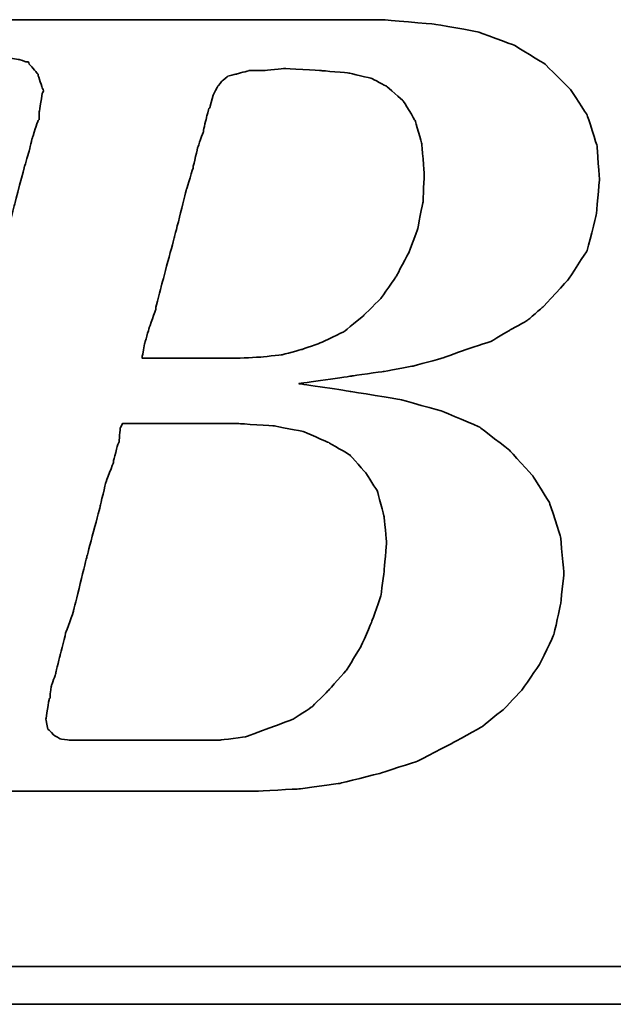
# Model space of a CAD drawing. Header units: millimetres. Extents: x -296 to -83, y 164 to 283.
# Tile 30 of 47: x -149.97 to -148.57, y 235.11 to 237.42. Entities that reach past the tile are written whole.
import ezdxf

# ---------------------------------------------------------------- set-up
doc = ezdxf.new("R2010")
doc.units = ezdxf.units.MM
doc.header["$LTSCALE"] = 0.1
doc.layers.add('DIM', color=4, linetype='CONTINUOUS')
doc.layers.add('layer 1', color=7, linetype='CONTINUOUS')

# ---------------------------------------------------------------- blocks, each defined once
blk = doc.blocks.new('TBI MOTION logo(完整正式版)')
at = {"layer": 'layer 1', "color": 22, "lineweight": 35}
for points, knots in [([(-64.65375, -6.86375), (-64.65375, -6.86375), (-64.84375, -7.29625), (-64.84375, -7.29625), (-64.84375, -7.29625), (-64.84375, -7.29625), (-64.86875, -7.34375), (-64.86875, -7.34375), (-64.86875, -7.34375), (-64.86875, -7.34375), (-64.86875, -7.36875), (-64.86875, -7.36875), (-64.86875, -7.36875), (-64.86875, -7.36875), (-65.15375, -7.65375), (-65.15375, -7.65375), (-65.15375, -7.65375), (-65.15375, -7.65375), (-65.17875, -7.65375), (-65.17875, -7.65375), (-65.17875, -7.65375), (-65.17875, -7.65375), (-65.20375, -7.67875), (-65.20375, -7.67875), (-65.20375, -7.67875), (-65.20375, -7.67875), (-65.58875, -7.87125), (-65.58875, -7.87125), (-65.58875, -7.87125), (-65.58875, -7.87125), (-65.63375, -7.87125), (-65.63375, -7.87125), (-65.63375, -7.87125), (-65.63375, -7.87125), (-65.65875, -7.89375), (-65.65875, -7.89375), (-65.65875, -7.89375), (-65.65875, -7.89375), (-66.09375, -7.94375), (-66.09375, -7.94375), (-66.09375, -7.94375), (-66.09375, -7.94375), (-66.11375, -7.94375), (-66.11375, -7.94375), (-66.11375, -7.94375), (-66.11375, -7.94375), (-66.16375, -7.94375), (-66.16375, -7.94375), (-66.16375, -7.94375), (-66.16375, -7.94375), (-66.30875, -7.94375), (-66.30875, -7.94375), (-66.30875, -7.94375), (-66.30875, -7.94375), (-66.69375, -7.94375), (-66.69375, -7.94375), (-66.69375, -7.94375), (-66.69375, -7.94375), (-67.07375, -7.94375), (-67.07375, -7.94375), (-67.07375, -7.94375), (-67.07375, -7.94375), (-67.12375, -7.94375), (-67.12375, -7.94375), (-67.12375, -7.94375), (-67.12375, -7.94375), (-67.12375, -7.96625), (-67.12375, -7.96625), (-67.12375, -7.96625), (-67.12375, -7.96625), (-67.14875, -7.99125), (-67.14875, -7.99125), (-67.14875, -7.99125), (-67.14875, -7.99125), (-67.24375, -8.34875), (-67.24375, -8.34875), (-67.24375, -8.34875), (-67.24375, -8.34875), (-67.31375, -8.68625), (-67.31375, -8.68625), (-67.31375, -8.68625), (-67.31375, -8.68625), (-67.26875, -8.68625), (-67.26875, -8.68625), (-67.26875, -8.68625), (-67.26875, -8.68625), (-67.07375, -8.68625), (-67.07375, -8.68625), (-67.07375, -8.68625), (-67.07375, -8.68625), (-66.54875, -8.68625), (-66.54875, -8.68625), (-66.54875, -8.68625), (-66.54875, -8.68625), (-65.82625, -8.68625), (-65.82625, -8.68625), (-65.82625, -8.68625), (-65.82625, -8.68625), (-65.01375, -8.68625), (-65.01375, -8.68625), (-65.01375, -8.68625), (-65.01375, -8.68625), (-64.05375, -8.68625), (-64.05375, -8.68625), (-64.05375, -8.68625), (-64.05375, -8.68625), (-62.08375, -8.68625), (-62.08375, -8.68625), (-62.08375, -8.68625), (-62.08375, -8.68625), (-60.06875, -8.68625), (-60.06875, -8.68625), (-60.06875, -8.68625), (-60.06875, -8.68625), (-59.10875, -8.68625), (-59.10875, -8.68625), (-59.10875, -8.68625), (-59.10875, -8.68625), (-58.29375, -8.68625), (-58.29375, -8.68625), (-58.29375, -8.68625), (-58.29375, -8.68625), (-57.57375, -8.68625), (-57.57375, -8.68625), (-57.57375, -8.68625), (-57.57375, -8.68625), (-57.04875, -8.68625), (-57.04875, -8.68625), (-57.04875, -8.68625), (-57.04875, -8.68625), (-56.85375, -8.68625), (-56.85375, -8.68625), (-56.85375, -8.68625), (-56.85375, -8.68625), (-56.70875, -8.68625), (-56.70875, -8.68625), (-56.70875, -8.68625), (-56.70875, -8.68625), (-56.61375, -8.68625), (-56.61375, -8.68625), (-56.61375, -8.68625), (-56.61375, -8.68625), (-56.56875, -8.68625), (-56.56875, -8.68625), (-56.56875, -8.68625), (-56.56875, -8.68625), (-55.65375, -8.63875), (-55.65375, -8.63875), (-55.65375, -8.63875), (-55.65375, -8.63875), (-54.76875, -8.51875), (-54.76875, -8.51875), (-54.76875, -8.51875), (-54.76875, -8.51875), (-53.90375, -8.30375), (-53.90375, -8.30375), (-53.90375, -8.30375), (-53.90375, -8.30375), (-53.08875, -8.03875), (-53.08875, -8.03875), (-53.08875, -8.03875), (-53.08875, -8.03875), (-52.34375, -7.65375), (-52.34375, -7.65375), (-52.34375, -7.65375), (-52.34375, -7.65375), (-51.69875, -7.29625), (-51.69875, -7.29625), (-51.69875, -7.29625), (-51.69875, -7.29625), (-51.21875, -6.91125), (-51.21875, -6.91125), (-51.21875, -6.91125), (-51.21875, -6.91125), (-50.83375, -6.50375), (-50.83375, -6.50375), (-50.83375, -6.50375), (-50.83375, -6.50375), (-50.44875, -5.94875), (-50.44875, -5.94875), (-50.44875, -5.94875), (-50.44875, -5.94875), (-50.13875, -5.30375), (-50.13875, -5.30375), (-50.13875, -5.30375), (-50.13875, -5.30375), (-49.99375, -4.65375), (-49.99375, -4.65375), (-49.99375, -4.65375), (-49.99375, -4.65375), (-49.92375, -3.98375), (-49.92375, -3.98375), (-49.92375, -3.98375), (-49.92375, -3.98375), (-49.99375, -3.19374), (-49.99375, -3.19374), (-49.99375, -3.19374), (-49.99375, -3.19374), (-50.23374, -2.44874), (-50.23374, -2.44874), (-50.23374, -2.44874), (-50.23374, -2.44874), (-50.59375, -1.87374), (-50.59375, -1.87374), (-50.59375, -1.87374), (-50.59375, -1.87374), (-51.09875, -1.31874), (-51.09875, -1.31874), (-51.09875, -1.31874), (-51.09875, -1.31874), (-51.74375, -0.81875), (-51.74375, -0.81875), (-51.74375, -0.81875), (-51.74375, -0.81875), (-52.53875, -0.48125), (-52.53875, -0.48125), (-52.53875, -0.48125), (-52.53875, -0.48125), (-53.47375, -0.21875), (-53.47375, -0.21875), (-53.47375, -0.21875), (-53.47375, -0.21875), (-54.52875, -0.04874), (-54.52875, -0.04874), (-54.52875, -0.04874), (-54.52875, -0.04874), (-55.65375, 0.12125), (-55.65375, 0.12125), (-55.65375, 0.12125), (-55.65375, 0.12125), (-54.50375, 0.28624), (-54.50375, 0.28624), (-54.50375, 0.28624), (-54.50375, 0.28624), (-53.83375, 0.38124), (-53.83375, 0.38124), (-53.83375, 0.38124), (-53.83375, 0.38124), (-53.18375, 0.50125), (-53.18375, 0.50125), (-53.18375, 0.50125), (-53.18375, 0.50125), (-52.55875, 0.66874), (-52.55875, 0.66874), (-52.55875, 0.66874), (-52.55875, 0.66874), (-52.03375, 0.86124), (-52.03375, 0.86124), (-52.03375, 0.86124), (-52.03375, 0.86124), (-51.50374, 1.03124), (-51.50374, 1.03124), (-51.50374, 1.03124), (-51.50374, 1.03124), (-51.09875, 1.27125), (-51.09875, 1.27125), (-51.09875, 1.27125), (-51.09875, 1.27125), (-50.71375, 1.48624), (-50.71375, 1.48624), (-50.71375, 1.48624), (-50.71375, 1.48624), (-50.37625, 1.77625), (-50.37625, 1.77625), (-50.37625, 1.77625), (-50.37625, 1.77625), (-49.82375, 2.37625), (-49.82375, 2.37625), (-49.82375, 2.37625), (-49.82375, 2.37625), (-49.41875, 2.99625), (-49.41875, 2.99625), (-49.41875, 2.99625), (-49.41875, 2.99625), (-49.22375, 3.76625), (-49.22375, 3.76625), (-49.22375, 3.76625), (-49.22375, 3.76625), (-49.15375, 4.50874), (-49.15375, 4.50874), (-49.15375, 4.50874), (-49.15375, 4.50874), (-49.20375, 5.25125), (-49.20375, 5.25125), (-49.20375, 5.25125), (-49.20375, 5.25125), (-49.41875, 5.92625), (-49.41875, 5.92625), (-49.41875, 5.92625), (-49.41875, 5.92625), (-49.77875, 6.47625), (-49.77875, 6.47625), (-49.77875, 6.47625), (-49.77875, 6.47625), (-50.33125, 7.02624), (-50.33125, 7.02624), (-50.33125, 7.02624), (-50.33125, 7.02624), (-51.00125, 7.43625), (-51.00125, 7.43625), (-51.00125, 7.43625), (-51.00125, 7.43625), (-51.79375, 7.72625), (-51.79375, 7.72625), (-51.79375, 7.72625), (-51.79375, 7.72625), (-52.72875, 7.89124), (-52.72875, 7.89124), (-52.72875, 7.89124), (-52.72875, 7.89124), (-53.83375, 7.98625), (-53.83375, 7.98625), (-53.83375, 7.98625), (-53.83375, 7.98625), (-53.92875, 7.98625), (-53.92875, 7.98625), (-53.92875, 7.98625), (-53.92875, 7.98625), (-54.26375, 7.98625), (-54.26375, 7.98625), (-54.26375, 7.98625), (-54.26375, 7.98625), (-54.74375, 7.98625), (-54.74375, 7.98625), (-54.74375, 7.98625), (-54.74375, 7.98625), (-55.36875, 7.98625), (-55.36875, 7.98625), (-55.36875, 7.98625), (-55.36875, 7.98625), (-56.13375, 7.98625), (-56.13375, 7.98625), (-56.13375, 7.98625), (-56.13375, 7.98625), (-56.94875, 7.98625), (-56.94875, 7.98625), (-56.94875, 7.98625), (-56.94875, 7.98625), (-58.77625, 7.98625), (-58.77625, 7.98625), (-58.77625, 7.98625), (-58.77625, 7.98625), (-60.59875, 7.98625), (-60.59875, 7.98625), (-60.59875, 7.98625), (-60.59875, 7.98625), (-61.41375, 7.98625), (-61.41375, 7.98625), (-61.41375, 7.98625), (-61.41375, 7.98625), (-62.17875, 7.98625), (-62.17875, 7.98625), (-62.17875, 7.98625), (-62.17875, 7.98625), (-62.80375, 7.98625), (-62.80375, 7.98625), (-62.80375, 7.98625), (-62.80375, 7.98625), (-63.30625, 7.98625), (-63.30625, 7.98625), (-63.30625, 7.98625), (-63.30625, 7.98625), (-63.57375, 7.98625), (-63.57375, 7.98625), (-63.57375, 7.98625), (-63.57375, 7.98625), (-63.57375, 7.96375), (-63.57375, 7.96375), (-63.57375, 7.96375), (-63.57375, 7.96375), (-63.59875, 7.94125), (-63.59875, 7.94125), (-63.59875, 7.94125), (-63.59875, 7.94125), (-63.69375, 7.55625), (-63.69375, 7.55625), (-63.69375, 7.55625), (-63.69375, 7.55625), (-63.76375, 7.24624), (-63.76375, 7.24624), (-63.76375, 7.24624), (-63.76375, 7.24624), (-63.23875, 7.24624), (-63.23875, 7.24624), (-63.23875, 7.24624), (-63.23875, 7.24624), (-62.75875, 7.24624), (-62.75875, 7.24624), (-62.75875, 7.24624), (-62.75875, 7.24624), (-62.61125, 7.24624), (-62.61125, 7.24624), (-62.61125, 7.24624), (-62.61125, 7.24624), (-62.56625, 7.24624), (-62.56625, 7.24624), (-62.56625, 7.24624), (-62.56625, 7.24624), (-62.22875, 7.24624), (-62.22875, 7.24624), (-62.22875, 7.24624), (-62.22875, 7.24624), (-62.20375, 7.24624), (-62.20375, 7.24624), (-62.20375, 7.24624), (-62.20375, 7.24624), (-62.17875, 7.21875), (-62.17875, 7.21875), (-62.17875, 7.21875), (-62.17875, 7.21875), (-61.96375, 7.17125), (-61.96375, 7.17125), (-61.96375, 7.17125), (-61.96375, 7.17125), (-61.72375, 7.12624), (-61.72375, 7.12624), (-61.72375, 7.12624), (-61.72375, 7.12624), (-61.70375, 7.12624), (-61.70375, 7.12624), (-61.70375, 7.12624), (-61.70375, 7.12624), (-61.55875, 7.07624), (-61.55875, 7.07624), (-61.55875, 7.07624), (-61.55875, 7.07624), (-61.50875, 7.07624), (-61.50875, 7.07624), (-61.50875, 7.07624), (-61.50875, 7.07624), (-61.48375, 7.02624), (-61.48375, 7.02624), (-61.48375, 7.02624), (-61.48375, 7.02624), (-61.31875, 6.83375), (-61.31875, 6.83375), (-61.31875, 6.83375), (-61.31875, 6.83375), (-61.29375, 6.81125), (-61.29375, 6.81125), (-61.29375, 6.81125), (-61.29375, 6.81125), (-61.29375, 6.78625), (-61.29375, 6.78625), (-61.29375, 6.78625), (-61.29375, 6.78625), (-61.19875, 6.50124), (-61.19875, 6.50124), (-61.19875, 6.50124), (-61.19875, 6.50124), (-61.17375, 6.45124), (-61.17375, 6.45124), (-61.17375, 6.45124), (-61.17375, 6.45124), (-61.19875, 6.40625), (-61.19875, 6.40625), (-61.19875, 6.40625), (-61.19875, 6.40625), (-61.26875, 5.99624), (-61.26875, 5.99624), (-61.26875, 5.99624), (-61.26875, 5.99624), (-61.26875, 5.85125), (-61.26875, 5.85125), (-61.26875, 5.85125), (-61.26875, 5.85125), (-61.26875, 5.82625), (-61.26875, 5.82625), (-61.26875, 5.82625), (-61.26875, 5.82625), (-61.29375, 5.80625), (-61.29375, 5.80625), (-61.29375, 5.80625), (-61.29375, 5.80625), (-61.34125, 5.66125), (-61.34125, 5.66125), (-61.34125, 5.66125), (-61.34125, 5.66125), (-61.41375, 5.44625), (-61.41375, 5.44625), (-61.41375, 5.44625), (-61.41375, 5.44625), (-61.48375, 5.15625), (-61.48375, 5.15625), (-61.48375, 5.15625), (-61.48375, 5.15625), (-61.58375, 4.82124), (-61.58375, 4.82124), (-61.58375, 4.82124), (-61.58375, 4.82124), (-61.79875, 4.00375), (-61.79875, 4.00375), (-61.79875, 4.00375), (-61.79875, 4.00375), (-62.05875, 2.99625), (-62.05875, 2.99625), (-62.05875, 2.99625), (-62.05875, 2.99625), (-62.34875, 1.91625), (-62.34875, 1.91625), (-62.34875, 1.91625), (-62.34875, 1.91625), (-62.97375, -0.41124), (-62.97375, -0.41124), (-62.97375, -0.41124), (-62.97375, -0.41124), (-63.59875, -2.75875), (-63.59875, -2.75875), (-63.59875, -2.75875), (-63.59875, -2.75875), (-63.88375, -3.86374), (-63.88375, -3.86374), (-63.88375, -3.86374), (-63.88375, -3.86374), (-64.14875, -4.82374), (-64.14875, -4.82374), (-64.14875, -4.82374), (-64.14875, -4.82374), (-64.36375, -5.64125), (-64.36375, -5.64125), (-64.36375, -5.64125), (-64.36375, -5.64125), (-64.43625, -5.97625), (-64.43625, -5.97625), (-64.43625, -5.97625), (-64.43625, -5.97625), (-64.50875, -6.28625), (-64.50875, -6.28625), (-64.50875, -6.28625), (-64.50875, -6.28625), (-64.50875, -6.30875), (-64.50875, -6.30875), (-64.50875, -6.30875), (-64.50875, -6.30875), (-64.57875, -6.50375), (-64.57875, -6.50375), (-64.57875, -6.50375), (-64.57875, -6.50375), (-64.62875, -6.69625), (-64.62875, -6.69625), (-64.62875, -6.69625), (-64.62875, -6.69625), (-64.62875, -6.76875), (-64.62875, -6.76875), (-64.62875, -6.76875), (-64.62875, -6.76875), (-64.62875, -6.81375), (-64.62875, -6.81375), (-64.62875, -6.81375), (-64.62875, -6.81375), (-64.62875, -6.83875), (-64.62875, -6.83875), (-64.62875, -6.83875), (-64.62875, -6.83875), (-64.65375, -6.86375), (-64.65375, -6.86375)], [0, 0, 0, 0, 0.00719424, 0.00719424, 0.00719424, 0.00719425, 0.01438849, 0.01438849, 0.01438849, 0.0143885, 0.02158273, 0.02158273, 0.02158273, 0.02158274, 0.02877698, 0.02877698, 0.02877698, 0.02877699, 0.03597122, 0.03597122, 0.03597122, 0.03597123, 0.04316547, 0.04316547, 0.04316547, 0.04316548, 0.05035971, 0.05035971, 0.05035971, 0.05035972, 0.05755396, 0.05755396, 0.05755396, 0.05755397, 0.0647482, 0.0647482, 0.0647482, 0.06474821, 0.07194245, 0.07194245, 0.07194245, 0.07194246, 0.07913669, 0.07913669, 0.07913669, 0.0791367, 0.08633094, 0.08633094, 0.08633094, 0.08633095, 0.09352518, 0.09352518, 0.09352518, 0.09352519, 0.10071942, 0.10071942, 0.10071942, 0.10071943, 0.10791367, 0.10791367, 0.10791367, 0.10791368, 0.11510791, 0.11510791, 0.11510791, 0.11510792, 0.12230216, 0.12230216, 0.12230216, 0.12230217, 0.1294964, 0.1294964, 0.1294964, 0.12949641, 0.13669065, 0.13669065, 0.13669065, 0.13669066, 0.14388489, 0.14388489, 0.14388489, 0.1438849, 0.15107914, 0.15107914, 0.15107914, 0.15107915, 0.15827338, 0.15827338, 0.15827338, 0.15827339, 0.16546763, 0.16546763, 0.16546763, 0.16546764, 0.17266187, 0.17266187, 0.17266187, 0.17266188, 0.17985612, 0.17985612, 0.17985612, 0.17985613, 0.18705036, 0.18705036, 0.18705036, 0.18705037, 0.1942446, 0.1942446, 0.1942446, 0.19424461, 0.20143885, 0.20143885, 0.20143885, 0.20143886, 0.20863309, 0.20863309, 0.20863309, 0.2086331, 0.21582734, 0.21582734, 0.21582734, 0.21582735, 0.22302158, 0.22302158, 0.22302158, 0.22302159, 0.23021583, 0.23021583, 0.23021583, 0.23021584, 0.23741007, 0.23741007, 0.23741007, 0.23741008, 0.24460432, 0.24460432, 0.24460432, 0.24460433, 0.25179856, 0.25179856, 0.25179856, 0.25179857, 0.25899281, 0.25899281, 0.25899281, 0.25899282, 0.26618705, 0.26618705, 0.26618705, 0.26618706, 0.27338129, 0.27338129, 0.27338129, 0.2733813, 0.28057554, 0.28057554, 0.28057554, 0.28057555, 0.28776978, 0.28776978, 0.28776978, 0.28776979, 0.29496403, 0.29496403, 0.29496403, 0.29496404, 0.30215827, 0.30215827, 0.30215827, 0.30215828, 0.30935252, 0.30935252, 0.30935252, 0.30935253, 0.31654676, 0.31654676, 0.31654676, 0.31654677, 0.32374101, 0.32374101, 0.32374101, 0.32374102, 0.33093525, 0.33093525, 0.33093525, 0.33093526, 0.3381295, 0.3381295, 0.3381295, 0.33812951, 0.34532374, 0.34532374, 0.34532374, 0.34532375, 0.35251799, 0.35251799, 0.35251799, 0.352518, 0.35971223, 0.35971223, 0.35971223, 0.35971224, 0.36690647, 0.36690647, 0.36690647, 0.36690648, 0.37410072, 0.37410072, 0.37410072, 0.37410073, 0.38129496, 0.38129496, 0.38129496, 0.38129497, 0.38848921, 0.38848921, 0.38848921, 0.38848922, 0.39568345, 0.39568345, 0.39568345, 0.39568346, 0.4028777, 0.4028777, 0.4028777, 0.40287771, 0.41007194, 0.41007194, 0.41007194, 0.41007195, 0.41726619, 0.41726619, 0.41726619, 0.4172662, 0.42446043, 0.42446043, 0.42446043, 0.42446044, 0.43165468, 0.43165468, 0.43165468, 0.43165469, 0.43884892, 0.43884892, 0.43884892, 0.43884893, 0.44604317, 0.44604317, 0.44604317, 0.44604318, 0.45323741, 0.45323741, 0.45323741, 0.45323742, 0.46043165, 0.46043165, 0.46043165, 0.46043166, 0.4676259, 0.4676259, 0.4676259, 0.46762591, 0.47482014, 0.47482014, 0.47482014, 0.47482015, 0.48201439, 0.48201439, 0.48201439, 0.4820144, 0.48920863, 0.48920863, 0.48920863, 0.48920864, 0.49640288, 0.49640288, 0.49640288, 0.49640289, 0.50359712, 0.50359712, 0.50359712, 0.50359713, 0.51079137, 0.51079137, 0.51079137, 0.51079138, 0.51798561, 0.51798561, 0.51798561, 0.51798562, 0.52517986, 0.52517986, 0.52517986, 0.52517987, 0.5323741, 0.5323741, 0.5323741, 0.53237411, 0.53956835, 0.53956835, 0.53956835, 0.53956836, 0.54676259, 0.54676259, 0.54676259, 0.5467626, 0.55395683, 0.55395683, 0.55395683, 0.55395684, 0.56115108, 0.56115108, 0.56115108, 0.56115109, 0.56834532, 0.56834532, 0.56834532, 0.56834533, 0.57553957, 0.57553957, 0.57553957, 0.57553958, 0.58273381, 0.58273381, 0.58273381, 0.58273382, 0.58992806, 0.58992806, 0.58992806, 0.58992807, 0.5971223, 0.5971223, 0.5971223, 0.59712231, 0.60431655, 0.60431655, 0.60431655, 0.60431656, 0.61151079, 0.61151079, 0.61151079, 0.6115108, 0.61870504, 0.61870504, 0.61870504, 0.61870505, 0.62589928, 0.62589928, 0.62589928, 0.62589929, 0.63309353, 0.63309353, 0.63309353, 0.63309354, 0.64028777, 0.64028777, 0.64028777, 0.64028778, 0.64748201, 0.64748201, 0.64748201, 0.64748202, 0.65467626, 0.65467626, 0.65467626, 0.65467627, 0.6618705, 0.6618705, 0.6618705, 0.66187051, 0.66906475, 0.66906475, 0.66906475, 0.66906476, 0.67625899, 0.67625899, 0.67625899, 0.676259, 0.68345324, 0.68345324, 0.68345324, 0.68345325, 0.69064748, 0.69064748, 0.69064748, 0.69064749, 0.69784173, 0.69784173, 0.69784173, 0.69784174, 0.70503597, 0.70503597, 0.70503597, 0.70503598, 0.71223022, 0.71223022, 0.71223022, 0.71223023, 0.71942446, 0.71942446, 0.71942446, 0.71942447, 0.72661871, 0.72661871, 0.72661871, 0.72661872, 0.73381295, 0.73381295, 0.73381295, 0.73381296, 0.74100719, 0.74100719, 0.74100719, 0.7410072, 0.74820144, 0.74820144, 0.74820144, 0.74820145, 0.75539568, 0.75539568, 0.75539568, 0.75539569, 0.76258993, 0.76258993, 0.76258993, 0.76258994, 0.76978417, 0.76978417, 0.76978417, 0.76978418, 0.77697842, 0.77697842, 0.77697842, 0.77697843, 0.78417266, 0.78417266, 0.78417266, 0.78417267, 0.79136691, 0.79136691, 0.79136691, 0.79136692, 0.79856115, 0.79856115, 0.79856115, 0.79856116, 0.8057554, 0.8057554, 0.8057554, 0.80575541, 0.81294964, 0.81294964, 0.81294964, 0.81294965, 0.82014388, 0.82014388, 0.82014388, 0.82014389, 0.82733813, 0.82733813, 0.82733813, 0.82733814, 0.83453237, 0.83453237, 0.83453237, 0.83453238, 0.84172662, 0.84172662, 0.84172662, 0.84172663, 0.84892086, 0.84892086, 0.84892086, 0.84892087, 0.85611511, 0.85611511, 0.85611511, 0.85611512, 0.86330935, 0.86330935, 0.86330935, 0.86330936, 0.8705036, 0.8705036, 0.8705036, 0.87050361, 0.87769784, 0.87769784, 0.87769784, 0.87769785, 0.88489209, 0.88489209, 0.88489209, 0.8848921, 0.89208633, 0.89208633, 0.89208633, 0.89208634, 0.89928058, 0.89928058, 0.89928058, 0.89928059, 0.90647482, 0.90647482, 0.90647482, 0.90647483, 0.91366906, 0.91366906, 0.91366906, 0.91366907, 0.92086331, 0.92086331, 0.92086331, 0.92086332, 0.92805755, 0.92805755, 0.92805755, 0.92805756, 0.9352518, 0.9352518, 0.9352518, 0.93525181, 0.94244604, 0.94244604, 0.94244604, 0.94244605, 0.94964029, 0.94964029, 0.94964029, 0.9496403, 0.95683453, 0.95683453, 0.95683453, 0.95683454, 0.96402878, 0.96402878, 0.96402878, 0.96402879, 0.97122302, 0.97122302, 0.97122302, 0.97122303, 0.97841727, 0.97841727, 0.97841727, 0.97841728, 0.98561151, 0.98561151, 0.98561151, 0.98561152, 0.99280576, 0.99280576, 0.99280576, 0.99280577, 1, 1, 1, 1]), ([(-57.50375, 6.35625), (-57.50375, 6.35625), (-57.57375, 6.11625), (-57.57375, 6.11625), (-57.57375, 6.11625), (-57.57375, 6.11625), (-57.57375, 6.09125), (-57.57375, 6.09125), (-57.57375, 6.09125), (-57.57375, 6.09125), (-57.59875, 6.06625), (-57.59875, 6.06625), (-57.59875, 6.06625), (-57.59875, 6.06625), (-57.64875, 5.87625), (-57.64875, 5.87625), (-57.64875, 5.87625), (-57.64875, 5.87625), (-57.71875, 5.58875), (-57.71875, 5.58875), (-57.71875, 5.58875), (-57.71875, 5.58875), (-57.71875, 5.56625), (-57.71875, 5.56625), (-57.71875, 5.56625), (-57.71875, 5.56625), (-57.83875, 5.23125), (-57.83875, 5.23125), (-57.83875, 5.23125), (-57.83875, 5.23125), (-57.93625, 4.82124), (-57.93625, 4.82124), (-57.93625, 4.82124), (-57.93625, 4.82124), (-57.93625, 4.79624), (-57.93625, 4.79624), (-57.93625, 4.79624), (-57.93625, 4.79624), (-58.07875, 4.34125), (-58.07875, 4.34125), (-58.07875, 4.34125), (-58.07875, 4.34125), (-58.34375, 3.28625), (-58.34375, 3.28625), (-58.34375, 3.28625), (-58.34375, 3.28625), (-58.62875, 2.23124), (-58.62875, 2.23124), (-58.62875, 2.23124), (-58.62875, 2.23124), (-58.74875, 1.75125), (-58.74875, 1.75125), (-58.74875, 1.75125), (-58.74875, 1.75125), (-58.74875, 1.72625), (-58.74875, 1.72625), (-58.74875, 1.72625), (-58.74875, 1.72625), (-58.89375, 1.31625), (-58.89375, 1.31625), (-58.89375, 1.31625), (-58.89375, 1.31625), (-58.98875, 0.98124), (-58.98875, 0.98124), (-58.98875, 0.98124), (-58.98875, 0.98124), (-59.03875, 0.71625), (-59.03875, 0.71625), (-59.03875, 0.71625), (-59.03875, 0.71625), (-59.03875, 0.66874), (-59.03875, 0.66874), (-59.03875, 0.66874), (-59.03875, 0.66874), (-58.91875, 0.66874), (-58.91875, 0.66874), (-58.91875, 0.66874), (-58.91875, 0.66874), (-58.53375, 0.66874), (-58.53375, 0.66874), (-58.53375, 0.66874), (-58.53375, 0.66874), (-58.10375, 0.66874), (-58.10375, 0.66874), (-58.10375, 0.66874), (-58.10375, 0.66874), (-57.66875, 0.66874), (-57.66875, 0.66874), (-57.66875, 0.66874), (-57.66875, 0.66874), (-57.33375, 0.66874), (-57.33375, 0.66874), (-57.33375, 0.66874), (-57.33375, 0.66874), (-57.09375, 0.66874), (-57.09375, 0.66874), (-57.09375, 0.66874), (-57.09375, 0.66874), (-56.99875, 0.66874), (-56.99875, 0.66874), (-56.99875, 0.66874), (-56.99875, 0.66874), (-56.49375, 0.69374), (-56.49375, 0.69374), (-56.49375, 0.69374), (-56.49375, 0.69374), (-56.01375, 0.74374), (-56.01375, 0.74374), (-56.01375, 0.74374), (-56.01375, 0.74374), (-55.58375, 0.86124), (-55.58375, 0.86124), (-55.58375, 0.86124), (-55.58375, 0.86124), (-55.17375, 1.00624), (-55.17375, 1.00624), (-55.17375, 1.00624), (-55.17375, 1.00624), (-54.67375, 1.24625), (-54.67375, 1.24625), (-54.67375, 1.24625), (-54.67375, 1.24625), (-54.26375, 1.58124), (-54.26375, 1.58124), (-54.26375, 1.58124), (-54.26375, 1.58124), (-53.87875, 1.96374), (-53.87875, 1.96374), (-53.87875, 1.96374), (-53.87875, 1.96374), (-53.54375, 2.44625), (-53.54375, 2.44625), (-53.54375, 2.44625), (-53.54375, 2.44625), (-53.27875, 2.95125), (-53.27875, 2.95125), (-53.27875, 2.95125), (-53.27875, 2.95125), (-53.08875, 3.45124), (-53.08875, 3.45124), (-53.08875, 3.45124), (-53.08875, 3.45124), (-52.96875, 4.05124), (-52.96875, 4.05124), (-52.96875, 4.05124), (-52.96875, 4.05124), (-52.94375, 4.65125), (-52.94375, 4.65125), (-52.94375, 4.65125), (-52.94375, 4.65125), (-52.99375, 5.30125), (-52.99375, 5.30125), (-52.99375, 5.30125), (-52.99375, 5.30125), (-53.13875, 5.80625), (-53.13875, 5.80625), (-53.13875, 5.80625), (-53.13875, 5.80625), (-53.39875, 6.23625), (-53.39875, 6.23625), (-53.39875, 6.23625), (-53.39875, 6.23625), (-53.75875, 6.54875), (-53.75875, 6.54875), (-53.75875, 6.54875), (-53.75875, 6.54875), (-54.07375, 6.71625), (-54.07375, 6.71625), (-54.07375, 6.71625), (-54.07375, 6.71625), (-54.57375, 6.83375), (-54.57375, 6.83375), (-54.57375, 6.83375), (-54.57375, 6.83375), (-55.17375, 6.88625), (-55.17375, 6.88625), (-55.17375, 6.88625), (-55.17375, 6.88625), (-55.96875, 6.93125), (-55.96875, 6.93125), (-55.96875, 6.93125), (-55.96875, 6.93125), (-56.39875, 6.88625), (-56.39875, 6.88625), (-56.39875, 6.88625), (-56.39875, 6.88625), (-56.42125, 6.88625), (-56.42125, 6.88625), (-56.42125, 6.88625), (-56.42125, 6.88625), (-56.73375, 6.88625), (-56.73375, 6.88625), (-56.73375, 6.88625), (-56.73375, 6.88625), (-56.99875, 6.81125), (-56.99875, 6.81125), (-56.99875, 6.81125), (-56.99875, 6.81125), (-57.02375, 6.81125), (-57.02375, 6.81125), (-57.02375, 6.81125), (-57.02375, 6.81125), (-57.18875, 6.76625), (-57.18875, 6.76625), (-57.18875, 6.76625), (-57.18875, 6.76625), (-57.30875, 6.66625), (-57.30875, 6.66625), (-57.30875, 6.66625), (-57.30875, 6.66625), (-57.40875, 6.54875), (-57.40875, 6.54875), (-57.40875, 6.54875), (-57.40875, 6.54875), (-57.50375, 6.35625), (-57.50375, 6.35625)], [0, 0, 0, 0, 0.01851852, 0.01851852, 0.01851852, 0.01851853, 0.03703704, 0.03703704, 0.03703704, 0.03703705, 0.05555556, 0.05555556, 0.05555556, 0.05555557, 0.07407407, 0.07407407, 0.07407407, 0.07407408, 0.09259259, 0.09259259, 0.09259259, 0.0925926, 0.11111111, 0.11111111, 0.11111111, 0.11111112, 0.12962963, 0.12962963, 0.12962963, 0.12962964, 0.14814815, 0.14814815, 0.14814815, 0.14814816, 0.16666667, 0.16666667, 0.16666667, 0.16666668, 0.18518519, 0.18518519, 0.18518519, 0.1851852, 0.2037037, 0.2037037, 0.2037037, 0.20370371, 0.22222222, 0.22222222, 0.22222222, 0.22222223, 0.24074074, 0.24074074, 0.24074074, 0.24074075, 0.25925926, 0.25925926, 0.25925926, 0.25925927, 0.27777778, 0.27777778, 0.27777778, 0.27777779, 0.2962963, 0.2962963, 0.2962963, 0.29629631, 0.31481481, 0.31481481, 0.31481481, 0.31481482, 0.33333333, 0.33333333, 0.33333333, 0.33333334, 0.35185185, 0.35185185, 0.35185185, 0.35185186, 0.37037037, 0.37037037, 0.37037037, 0.37037038, 0.38888889, 0.38888889, 0.38888889, 0.3888889, 0.40740741, 0.40740741, 0.40740741, 0.40740742, 0.42592593, 0.42592593, 0.42592593, 0.42592594, 0.44444444, 0.44444444, 0.44444444, 0.44444445, 0.46296296, 0.46296296, 0.46296296, 0.46296297, 0.48148148, 0.48148148, 0.48148148, 0.48148149, 0.5, 0.5, 0.5, 0.50000001, 0.51851852, 0.51851852, 0.51851852, 0.51851853, 0.53703704, 0.53703704, 0.53703704, 0.53703705, 0.55555556, 0.55555556, 0.55555556, 0.55555557, 0.57407407, 0.57407407, 0.57407407, 0.57407408, 0.59259259, 0.59259259, 0.59259259, 0.5925926, 0.61111111, 0.61111111, 0.61111111, 0.61111112, 0.62962963, 0.62962963, 0.62962963, 0.62962964, 0.64814815, 0.64814815, 0.64814815, 0.64814816, 0.66666667, 0.66666667, 0.66666667, 0.66666668, 0.68518519, 0.68518519, 0.68518519, 0.6851852, 0.7037037, 0.7037037, 0.7037037, 0.70370371, 0.72222222, 0.72222222, 0.72222222, 0.72222223, 0.74074074, 0.74074074, 0.74074074, 0.74074075, 0.75925926, 0.75925926, 0.75925926, 0.75925927, 0.77777778, 0.77777778, 0.77777778, 0.77777779, 0.7962963, 0.7962963, 0.7962963, 0.79629631, 0.81481481, 0.81481481, 0.81481481, 0.81481482, 0.83333333, 0.83333333, 0.83333333, 0.83333334, 0.85185185, 0.85185185, 0.85185185, 0.85185186, 0.87037037, 0.87037037, 0.87037037, 0.87037038, 0.88888889, 0.88888889, 0.88888889, 0.8888889, 0.90740741, 0.90740741, 0.90740741, 0.90740742, 0.92592593, 0.92592593, 0.92592593, 0.92592594, 0.94444444, 0.94444444, 0.94444444, 0.94444445, 0.96296296, 0.96296296, 0.96296296, 0.96296297, 0.98148148, 0.98148148, 0.98148148, 0.98148149, 1, 1, 1, 1]), ([(-61.03125, -6.57375), (-61.03125, -6.57375), (-61.03125, -6.67125), (-61.03125, -6.67125), (-61.03125, -6.67125), (-61.03125, -6.67125), (-61.05375, -6.69625), (-61.05375, -6.69625), (-61.05375, -6.69625), (-61.05375, -6.69625), (-61.12375, -7.12875), (-61.12375, -7.12875), (-61.12375, -7.12875), (-61.12375, -7.12875), (-61.07875, -7.34375), (-61.07875, -7.34375), (-61.07875, -7.34375), (-61.07875, -7.34375), (-60.93375, -7.48875), (-60.93375, -7.48875), (-60.93375, -7.48875), (-60.93375, -7.48875), (-60.81375, -7.55625), (-60.81375, -7.55625), (-60.81375, -7.55625), (-60.81375, -7.55625), (-60.62375, -7.58375), (-60.62375, -7.58375), (-60.62375, -7.58375), (-60.62375, -7.58375), (-60.30875, -7.58375), (-60.30875, -7.58375), (-60.30875, -7.58375), (-60.30875, -7.58375), (-59.97375, -7.58375), (-59.97375, -7.58375), (-59.97375, -7.58375), (-59.97375, -7.58375), (-59.87875, -7.58375), (-59.87875, -7.58375), (-59.87875, -7.58375), (-59.87875, -7.58375), (-59.63625, -7.58375), (-59.63625, -7.58375), (-59.63625, -7.58375), (-59.63625, -7.58375), (-58.96875, -7.58375), (-58.96875, -7.58375), (-58.96875, -7.58375), (-58.96875, -7.58375), (-58.29375, -7.58375), (-58.29375, -7.58375), (-58.29375, -7.58375), (-58.29375, -7.58375), (-58.05375, -7.58375), (-58.05375, -7.58375), (-58.05375, -7.58375), (-58.05375, -7.58375), (-57.98375, -7.58375), (-57.98375, -7.58375), (-57.98375, -7.58375), (-57.98375, -7.58375), (-57.35875, -7.58375), (-57.35875, -7.58375), (-57.35875, -7.58375), (-57.35875, -7.58375), (-56.78375, -7.50875), (-56.78375, -7.50875), (-56.78375, -7.50875), (-56.78375, -7.50875), (-56.27875, -7.31875), (-56.27875, -7.31875), (-56.27875, -7.31875), (-56.27875, -7.31875), (-55.77375, -7.12875), (-55.77375, -7.12875), (-55.77375, -7.12875), (-55.77375, -7.12875), (-55.36875, -6.86375), (-55.36875, -6.86375), (-55.36875, -6.86375), (-55.36875, -6.86375), (-55.00875, -6.50375), (-55.00875, -6.50375), (-55.00875, -6.50375), (-55.00875, -6.50375), (-54.62375, -6.06875), (-54.62375, -6.06875), (-54.62375, -6.06875), (-54.62375, -6.06875), (-54.31375, -5.56875), (-54.31375, -5.56875), (-54.31375, -5.56875), (-54.31375, -5.56875), (-54.07375, -5.01625), (-54.07375, -5.01625), (-54.07375, -5.01625), (-54.07375, -5.01625), (-53.87875, -4.46374), (-53.87875, -4.46374), (-53.87875, -4.46374), (-53.87875, -4.46374), (-53.80875, -3.91375), (-53.80875, -3.91375), (-53.80875, -3.91375), (-53.80875, -3.91375), (-53.75875, -3.31375), (-53.75875, -3.31375), (-53.75875, -3.31375), (-53.75875, -3.31375), (-53.80875, -2.75875), (-53.80875, -2.75875), (-53.80875, -2.75875), (-53.80875, -2.75875), (-53.95375, -2.20875), (-53.95375, -2.20875), (-53.95375, -2.20875), (-53.95375, -2.20875), (-54.19375, -1.82625), (-54.19375, -1.82625), (-54.19375, -1.82625), (-54.19375, -1.82625), (-54.55375, -1.41875), (-54.55375, -1.41875), (-54.55375, -1.41875), (-54.55375, -1.41875), (-55.00875, -1.15125), (-55.00875, -1.15125), (-55.00875, -1.15125), (-55.00875, -1.15125), (-55.56125, -0.91375), (-55.56125, -0.91375), (-55.56125, -0.91375), (-55.56125, -0.91375), (-56.18125, -0.79375), (-56.18125, -0.79375), (-56.18125, -0.79375), (-56.18125, -0.79375), (-56.94875, -0.74374), (-56.94875, -0.74374), (-56.94875, -0.74374), (-56.94875, -0.74374), (-56.99875, -0.74374), (-56.99875, -0.74374), (-56.99875, -0.74374), (-56.99875, -0.74374), (-57.09375, -0.74374), (-57.09375, -0.74374), (-57.09375, -0.74374), (-57.09375, -0.74374), (-57.38375, -0.74374), (-57.38375, -0.74374), (-57.38375, -0.74374), (-57.38375, -0.74374), (-57.76875, -0.74374), (-57.76875, -0.74374), (-57.76875, -0.74374), (-57.76875, -0.74374), (-58.24625, -0.74374), (-58.24625, -0.74374), (-58.24625, -0.74374), (-58.24625, -0.74374), (-58.72875, -0.74374), (-58.72875, -0.74374), (-58.72875, -0.74374), (-58.72875, -0.74374), (-59.20875, -0.74374), (-59.20875, -0.74374), (-59.20875, -0.74374), (-59.20875, -0.74374), (-59.46875, -0.74374), (-59.46875, -0.74374), (-59.46875, -0.74374), (-59.46875, -0.74374), (-59.51625, -0.83875), (-59.51625, -0.83875), (-59.51625, -0.83875), (-59.51625, -0.83875), (-59.54375, -1.15125), (-59.54375, -1.15125), (-59.54375, -1.15125), (-59.54375, -1.15125), (-59.56375, -1.17874), (-59.56375, -1.17874), (-59.56375, -1.17874), (-59.56375, -1.17874), (-59.66375, -1.55875), (-59.66375, -1.55875), (-59.66375, -1.55875), (-59.66375, -1.55875), (-59.66375, -1.58375), (-59.66375, -1.58375), (-59.66375, -1.58375), (-59.66375, -1.58375), (-59.82875, -2.01874), (-59.82875, -2.01874), (-59.82875, -2.01874), (-59.82875, -2.01874), (-59.94875, -2.52125), (-59.94875, -2.52125), (-59.94875, -2.52125), (-59.94875, -2.52125), (-60.23875, -3.62375), (-60.23875, -3.62375), (-60.23875, -3.62375), (-60.23875, -3.62375), (-60.52375, -4.77624), (-60.52375, -4.77624), (-60.52375, -4.77624), (-60.52375, -4.77624), (-60.52375, -4.79874), (-60.52375, -4.79874), (-60.52375, -4.79874), (-60.52375, -4.79874), (-60.69125, -5.25375), (-60.69125, -5.25375), (-60.69125, -5.25375), (-60.69125, -5.25375), (-60.81375, -5.73625), (-60.81375, -5.73625), (-60.81375, -5.73625), (-60.81375, -5.73625), (-60.90875, -6.11875), (-60.90875, -6.11875), (-60.90875, -6.11875), (-60.90875, -6.11875), (-60.90875, -6.14375), (-60.90875, -6.14375), (-60.90875, -6.14375), (-60.90875, -6.14375), (-61.00375, -6.40875), (-61.00375, -6.40875), (-61.00375, -6.40875), (-61.00375, -6.40875), (-61.03125, -6.57375), (-61.03125, -6.57375)], [0, 0, 0, 0, 0.01694915, 0.01694915, 0.01694915, 0.01694916, 0.03389831, 0.03389831, 0.03389831, 0.03389832, 0.05084746, 0.05084746, 0.05084746, 0.05084747, 0.06779661, 0.06779661, 0.06779661, 0.06779662, 0.08474576, 0.08474576, 0.08474576, 0.08474577, 0.10169492, 0.10169492, 0.10169492, 0.10169493, 0.11864407, 0.11864407, 0.11864407, 0.11864408, 0.13559322, 0.13559322, 0.13559322, 0.13559323, 0.15254237, 0.15254237, 0.15254237, 0.15254238, 0.16949153, 0.16949153, 0.16949153, 0.16949154, 0.18644068, 0.18644068, 0.18644068, 0.18644069, 0.20338983, 0.20338983, 0.20338983, 0.20338984, 0.22033898, 0.22033898, 0.22033898, 0.22033899, 0.23728814, 0.23728814, 0.23728814, 0.23728815, 0.25423729, 0.25423729, 0.25423729, 0.2542373, 0.27118644, 0.27118644, 0.27118644, 0.27118645, 0.28813559, 0.28813559, 0.28813559, 0.2881356, 0.30508475, 0.30508475, 0.30508475, 0.30508476, 0.3220339, 0.3220339, 0.3220339, 0.32203391, 0.33898305, 0.33898305, 0.33898305, 0.33898306, 0.3559322, 0.3559322, 0.3559322, 0.35593221, 0.37288136, 0.37288136, 0.37288136, 0.37288137, 0.38983051, 0.38983051, 0.38983051, 0.38983052, 0.40677966, 0.40677966, 0.40677966, 0.40677967, 0.42372881, 0.42372881, 0.42372881, 0.42372882, 0.44067797, 0.44067797, 0.44067797, 0.44067798, 0.45762712, 0.45762712, 0.45762712, 0.45762713, 0.47457627, 0.47457627, 0.47457627, 0.47457628, 0.49152542, 0.49152542, 0.49152542, 0.49152543, 0.50847458, 0.50847458, 0.50847458, 0.50847459, 0.52542373, 0.52542373, 0.52542373, 0.52542374, 0.54237288, 0.54237288, 0.54237288, 0.54237289, 0.55932203, 0.55932203, 0.55932203, 0.55932204, 0.57627119, 0.57627119, 0.57627119, 0.5762712, 0.59322034, 0.59322034, 0.59322034, 0.59322035, 0.61016949, 0.61016949, 0.61016949, 0.6101695, 0.62711864, 0.62711864, 0.62711864, 0.62711865, 0.6440678, 0.6440678, 0.6440678, 0.64406781, 0.66101695, 0.66101695, 0.66101695, 0.66101696, 0.6779661, 0.6779661, 0.6779661, 0.67796611, 0.69491525, 0.69491525, 0.69491525, 0.69491526, 0.71186441, 0.71186441, 0.71186441, 0.71186442, 0.72881356, 0.72881356, 0.72881356, 0.72881357, 0.74576271, 0.74576271, 0.74576271, 0.74576272, 0.76271186, 0.76271186, 0.76271186, 0.76271187, 0.77966102, 0.77966102, 0.77966102, 0.77966103, 0.79661017, 0.79661017, 0.79661017, 0.79661018, 0.81355932, 0.81355932, 0.81355932, 0.81355933, 0.83050847, 0.83050847, 0.83050847, 0.83050848, 0.84745763, 0.84745763, 0.84745763, 0.84745764, 0.86440678, 0.86440678, 0.86440678, 0.86440679, 0.88135593, 0.88135593, 0.88135593, 0.88135594, 0.89830508, 0.89830508, 0.89830508, 0.89830509, 0.91525424, 0.91525424, 0.91525424, 0.91525425, 0.93220339, 0.93220339, 0.93220339, 0.9322034, 0.94915254, 0.94915254, 0.94915254, 0.94915255, 0.96610169, 0.96610169, 0.96610169, 0.9661017, 0.98305085, 0.98305085, 0.98305085, 0.98305086, 1, 1, 1, 1]), ([(75.90875, -9.47875), (75.90875, -9.47875), (75.90875, -12.28625), (75.90875, -12.28625), (75.90875, -12.28625), (75.90875, -12.28625), (75.90875, -12.47875), (75.90875, -12.47875), (75.90875, -12.47875), (75.90875, -12.47875), (75.71625, -12.47875), (75.71625, -12.47875), (75.71625, -12.47875), (75.71625, -12.47875), (-88.32875, -12.47875), (-88.32875, -12.47875), (-88.32875, -12.47875), (-88.32875, -12.47875), (-88.32875, -13.29375), (-88.32875, -13.29375), (-88.32875, -13.29375), (-88.32875, -13.29375), (82.89125, -13.29375), (82.89125, -13.29375), (82.89125, -13.29375), (82.89125, -13.29375), (75.90875, -9.47875), (75.90875, -9.47875)], [0, 0, 0, 0, 0.14285714, 0.14285714, 0.14285714, 0.14285715, 0.28571429, 0.28571429, 0.28571429, 0.2857143, 0.42857143, 0.42857143, 0.42857143, 0.42857144, 0.57142857, 0.57142857, 0.57142857, 0.57142858, 0.71428571, 0.71428571, 0.71428571, 0.71428572, 0.85714286, 0.85714286, 0.85714286, 0.85714287, 1, 1, 1, 1])]:
    blk.add_open_spline(points, degree=3, knots=knots, dxfattribs=at)

msp = doc.modelspace()

# ---------------------------------------------------------------- block references
at = {"layer": 'DIM', "color": 7, "xscale": 0.1084654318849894, "yscale": 0.1084654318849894, "zscale": 0.1084654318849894}
msp.add_blockref('TBI MOTION logo(完整正式版)', (-143.2748, 236.5503), dxfattribs=at)

doc.saveas('drawing.dxf')
